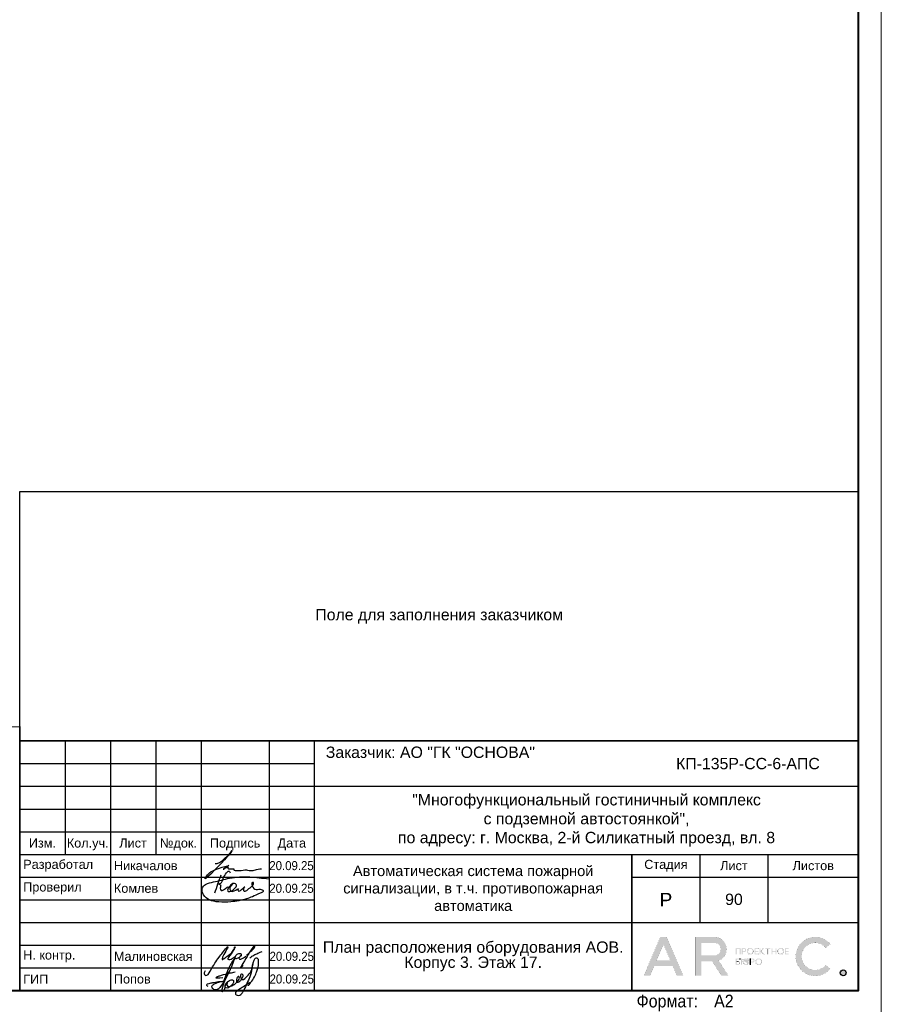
# Model space of a CAD drawing. Header units: millimetres. Extents: x -195178 to 1761886, y 140622 to 301105.
# Tile 95 of 131: x 931608 to 950608, y 224498 to 246211. Entities that reach past the tile are written whole.
import ezdxf
from ezdxf.enums import TextEntityAlignment as Align

# ---------------------------------------------------------------- set-up
doc = ezdxf.new("R2010")
doc.units = ezdxf.units.MM
doc.layers.get('Defpoints').update_dxf_attribs({"color": 252})
for name, color, linetype, lineweight in [('DB CP Оформление', 7, 'Continuous', 25), ('Охрана входов', 252, 'Continuous', 30), ('Рамка', 7, 'Continuous', 18)]:
    doc.layers.add(name, color=color, linetype=linetype, lineweight=lineweight)
doc.layers.add('DB CP Подписи', color=7, linetype='Continuous', lineweight=25, true_color=0x0a45f5)
doc.layers.add('Автоматика', color=1, linetype='Continuous')
doc.layers.add('формат', color=250, linetype='Continuous')
doc.styles.add('Arial', font='arial.ttf', dxfattribs={"width": 0.9, "height": 699.9999999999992})
doc.styles.add('CP.Text', font='arial.ttf')
doc.styles.add('CP.Text дата', font='arial.ttf', dxfattribs={"width": 0.9})

# ---------------------------------------------------------------- blocks, each defined once
blk = doc.blocks.new('*U29')
at = {"color": 0, "lineweight": 0}
blk.add_lwpolyline([(-594, 4.393872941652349e-15), (6.661338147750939e-14, 6.661338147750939e-14), (3.331937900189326e-14, 420.0000000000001), (-594.0000000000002, 420.0000000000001)], close=True, dxfattribs=at)
at = {"lineweight": 40}
blk.add_lwpolyline([(-574, 5.000000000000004), (-4.999999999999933, 5.000000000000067), (-4.999999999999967, 415.0000000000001), (-574.0000000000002, 415.0000000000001)], close=True, dxfattribs=at)
at = {"style": 'Arial', "width": 0.9}
blk.add_text('Формат:', height=2.8, dxfattribs=at).set_placement((-53.97311837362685, 1.250000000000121))
at = {"style": 'Arial', "width": 0.9, "flags": 8}
blk.add_attdef('FORMAT', (-36.87188609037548, 1.257088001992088), '', height=2.8, dxfattribs=at)
blk = doc.blocks.new('Попов')
at = {"layer": 'DB CP Подписи', "color": 160, "true_color": 0x0a45f5}
for points in [[(7.394956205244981, 7.032094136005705), (4.284556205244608, 0.8400941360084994), (3.982156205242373, 0.4944941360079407), (3.665356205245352, 0.2583778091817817), (3.190156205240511, 0.09837780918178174), (2.801356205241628, 0.2064941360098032), (2.509696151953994, 0.451294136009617), (2.383756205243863, 0.7680941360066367), (2.429696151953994, 0.9984941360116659), (2.62855620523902, 1.243294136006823), (3.319756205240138, 1.603294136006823), (3.895756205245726, 1.848094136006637), (4.370956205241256, 1.992094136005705), (4.918156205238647, 1.992094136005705)], [(7.394956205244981, 7.032094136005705), (6.962956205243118, 6.427294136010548), (4.918156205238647, 1.992094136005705)], [(8.094156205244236, 0.03369413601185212), (8.828556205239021, 0.5520941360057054), (9.980556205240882, 1.272094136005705), (10.85895620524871, 1.761694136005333), (10.41255620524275, 1.084894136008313), (11.57895620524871, 2.611294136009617), (12.16935620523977, 3.84969413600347), (12.471756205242, 4.713694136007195), (12.629696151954, 5.419294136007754), (12.689696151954, 6.2400941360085), (12.54375620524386, 6.945694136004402), (12.34215620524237, 7.075294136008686), (12.03975620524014, 7.075294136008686), (11.64969615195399, 6.6000941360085), (11.379696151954, 5.779294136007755), (11.21895620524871, 4.728094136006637), (10.72935620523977, 3.014494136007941), (9.418956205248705, 0.0336941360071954)], [(5.979696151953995, 4.069175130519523), (4.859696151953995, -0.1216221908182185), (5.311356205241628, 0.624094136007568), (5.311356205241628, 0.8688941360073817), (5.624396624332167, 1.697142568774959), (6.247356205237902, 2.150494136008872), (6.650556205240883, 2.323294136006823), (6.909756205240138, 2.323294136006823), (7.125756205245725, 2.150494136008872), (7.125756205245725, 1.747294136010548), (6.82335620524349, 1.243294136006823), (6.333756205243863, 0.7968941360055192), (5.714556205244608, 0.5088941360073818), (5.412156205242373, 0.5952941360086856), (5.49855620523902, 1.286494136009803), (5.817585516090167, 1.879286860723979), (5.714556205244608, 1.286494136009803), (5.829756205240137, 0.9552941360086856), (6.146556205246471, 0.8832941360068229), (6.794556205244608, 1.012894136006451), (7.528956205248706, 1.459294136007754), (8.119356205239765, 2.064094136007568), (8.407356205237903, 2.510494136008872), (8.407356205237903, 2.899294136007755), (8.320956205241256, 3.028894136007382), (8.090556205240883, 2.956894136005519), (7.816956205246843, 2.366494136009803), (7.816956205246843, 1.963294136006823), (7.989756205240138, 1.776094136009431), (8.364156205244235, 1.891294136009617), (8.82495620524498, 2.323294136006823), (9.055356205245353, 2.697694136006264), (9.271356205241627, 3.302494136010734), (9.012156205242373, 3.561694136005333), (8.882556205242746, 3.561694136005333), (8.709696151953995, 3.3600941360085), (8.709696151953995, 2.978377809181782), (9.039696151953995, 2.408377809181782), (10.349696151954, 3.378377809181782), (11.11969615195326, 4.410259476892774), (11.27818451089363, 5.133235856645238), (11.35539592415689, 5.654323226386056), (11.38831620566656, 5.819447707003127), (11.35539592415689, 5.654323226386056)], [(3.521356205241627, 2.971294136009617), (3.294445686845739, 2.859738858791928), (4.789696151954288, 2.859738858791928)], [(3.521356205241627, 2.971294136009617), (4.126156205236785, 3.244894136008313), (4.932556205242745, 3.475294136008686), (6.444556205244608, 3.835294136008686), (7.495756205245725, 4.080094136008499)], [(1.534156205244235, 0.8688941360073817), (1.303756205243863, 1.041694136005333), (1.217356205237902, 1.214494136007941), (1.447756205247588, 1.416094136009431), (2.038156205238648, 1.603294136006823), (2.815756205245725, 1.761694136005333), (3.506956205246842, 1.876894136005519), (4.357209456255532, 1.989153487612), (4.918156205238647, 1.992094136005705)]]:
    blk.add_spline(points, degree=3, dxfattribs=at)
at = {"layer": 'DB CP Подписи'}
blk.add_spline([(8.094156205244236, 0.03369413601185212), (7.791756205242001, -0.2544480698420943), (7.618956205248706, -0.4847058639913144), (7.618956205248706, -0.8015058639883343), (7.950156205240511, -1.060705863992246), (8.569356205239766, -1.060705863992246), (8.943756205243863, -0.7583058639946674), (9.116556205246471, -0.4991058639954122), (9.418956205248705, 0.0336941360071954)], degree=3, dxfattribs=at)
blk = doc.blocks.new('A$Cf51998ab')
at = {"layer": 'DB CP Подписи'}
for points in [[(2.024743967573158, 7.175397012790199), (0.02474396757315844, 3.175397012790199), (2.524743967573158, 0.1753970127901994), (9.524743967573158, 6.675397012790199), (17.02474396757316, 19.1753970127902), (23.52474396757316, 28.6753970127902), (29.02474396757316, 35.6753970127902), (35.52474396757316, 43.6753970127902), (36.52474396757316, 44.6753970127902), (30.02474396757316, 30.6753970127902), (28.52474396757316, 26.1753970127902), (28.52474396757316, 25.1753970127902), (31.52474396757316, 26.6753970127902), (36.02474396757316, 30.1753970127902), (43.52474396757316, 36.1753970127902), (45.52474396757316, 39.1753970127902), (47.52474396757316, 42.6753970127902), (47.52474396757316, 43.1753970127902), (48.02474396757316, 44.1753970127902), (40.52474396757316, 31.1753970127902), (37.52474396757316, 25.6753970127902), (40.52474396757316, 25.1753970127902), (47.02474396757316, 28.6753970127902), (47.52474396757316, 29.1753970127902)], [(66.52474396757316, 31.6753970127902), (75.02474396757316, 39.1753970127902), (79.02474396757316, 43.6753970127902), (79.52474396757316, 46.6753970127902), (75.02474396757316, 41.6753970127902), (69.02474396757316, 32.6753970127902), (61.02474396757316, 18.6753970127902), (57.02474396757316, 11.6753970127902), (61.52474396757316, 15.6753970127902)], [(57.52474396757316, 34.1753970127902), (54.52474396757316, 34.1753970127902), (50.02474396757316, 31.1753970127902), (49.52474396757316, 26.1753970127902), (54.02474396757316, 27.6753970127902), (56.02474396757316, 29.1753970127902), (58.02474396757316, 33.1753970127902), (57.52474396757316, 34.1753970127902)], [(71.80259313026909, 27.23596012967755), (75.18207571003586, 30.02247973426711), (81.43411698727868, 33.40007838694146), (87.77064376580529, 36.27103771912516), (91.06563812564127, 37.45319772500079)], [(59.02474396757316, 30.6753970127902), (55.49455854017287, 28.71229258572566), (55.52474396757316, 25.6753970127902), (57.52474396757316, 25.6753970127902), (62.02474396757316, 27.6753970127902), (65.02474396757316, 29.6753970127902), (65.52474396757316, 30.1753970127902)]]:
    blk.add_spline(points, degree=3, dxfattribs=at)
blk = doc.blocks.new('Лого')
at = {"layer": 'DB CP Оформление'}
h = blk.add_hatch(color=0, dxfattribs=at)
edge = h.paths.add_edge_path()
edge.add_line((-3.149615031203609, 491.8564630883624), (-2.145539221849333, 491.0307320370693))
edge.add_arc((-5.466713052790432, 493.7619962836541), 4.300000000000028, 39.43316774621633, 320.5668322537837, ccw=False)
edge.add_line((-2.145539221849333, 496.4932605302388), (-3.149615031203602, 495.6675294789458))
edge.add_arc((-5.466713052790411, 493.7619962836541), 3.000000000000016, 39.43316774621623, 320.5668322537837)
edge = h.paths.add_edge_path()
edge.add_arc((0.7039796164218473, 490.1453402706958), 0.65, 0, 360)
h.paths.add_polyline_path([(-38.91856638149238, 496.3972109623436), (-37.43639440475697, 492.9290438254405), (-40.40073835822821, 492.9290438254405)], flags=16)
edge = h.paths.add_edge_path(flags=16)
edge.add_line((-30.56831019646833, 493.9825875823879), (-27.63778042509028, 493.9825875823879))
edge.add_arc((-27.63778042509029, 495.2825875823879), 1.299999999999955, 270.0000000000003, 360.0000000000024)
edge.add_line((-26.33778042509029, 495.2825875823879), (-26.33778042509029, 495.4512324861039))
edge.add_arc((-27.63778042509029, 495.4512324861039), 1.300000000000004, 359.9999999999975, 449.9999999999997)
edge.add_line((-27.63778042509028, 496.7512324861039), (-30.56831019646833, 496.7512324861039))
edge.add_line((-30.56831019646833, 496.7512324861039), (-30.56831019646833, 493.9825875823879))
h.paths.add_polyline_path([(-35.9689509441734, 489.4953402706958), (-36.88082038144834, 491.6290438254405), (-40.956312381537, 491.6290438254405), (-41.8681818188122, 489.4953402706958), (-43.28192242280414, 489.4953402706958), (-39.6254366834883, 498.0512324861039), (-38.21169607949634, 498.0512324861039), (-34.55521034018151, 489.4953402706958)])
edge = h.paths.add_edge_path()
edge.add_line((-30.56831019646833, 489.4953402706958), (-31.86831019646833, 489.4953402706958))
edge.add_line((-31.86831019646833, 489.4953402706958), (-31.86831019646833, 498.0512324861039))
edge.add_line((-31.86831019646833, 498.0512324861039), (-27.63778042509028, 498.0512324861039))
edge.add_arc((-27.63778042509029, 495.4512324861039), 2.600000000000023, 0, 89.99999999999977, ccw=False)
edge.add_line((-25.03778042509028, 495.4512324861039), (-25.03778042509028, 495.2825875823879))
edge.add_arc((-27.63778042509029, 495.2825875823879), 2.600000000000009, -70.23716168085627, 0, ccw=False)
edge.add_line((-26.75864866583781, 492.8357268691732), (-24.6131234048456, 489.4953402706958))
edge.add_line((-24.6131234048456, 489.4953402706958), (-26.15818166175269, 489.4953402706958))
edge.add_line((-26.15818166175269, 489.4953402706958), (-28.20534579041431, 492.6825875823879))
edge.add_line((-28.20534579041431, 492.6825875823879), (-30.56831019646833, 492.6825875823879))
edge.add_line((-30.56831019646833, 492.6825875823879), (-30.56831019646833, 489.4953402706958))
edge = h.paths.add_edge_path(flags=16)
edge.add_line((-21.27053753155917, 492.6928723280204), (-21.27053753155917, 492.5228723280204))
edge.add_arc((-20.82053753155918, 492.5228723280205), 0.4499999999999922, 180.0000000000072, 270.0000000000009)
edge.add_line((-20.82053753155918, 492.0728723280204), (-20.69150461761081, 492.0728723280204))
edge.add_arc((-20.6915046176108, 492.5228723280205), 0.4500000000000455, 269.9999999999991, 359.9999999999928)
edge.add_line((-20.24150461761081, 492.5228723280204), (-20.24150461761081, 492.6928723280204))
edge.add_arc((-20.69150461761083, 492.6928723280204), 0.4500000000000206, 0, 89.99999999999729)
edge.add_line((-20.69150461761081, 493.1428723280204), (-20.82053753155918, 493.1428723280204))
edge.add_arc((-20.82053753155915, 492.6928723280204), 0.4500000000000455, 90.00000000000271, 180)
edge = h.paths.add_edge_path(flags=17)
edge.add_line((-21.62964566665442, 491.9228723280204), (-21.62964566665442, 492.5328723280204))
edge.add_line((-21.62964566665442, 492.5328723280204), (-21.45053753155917, 492.5328723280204))
edge.add_line((-21.45053753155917, 492.5328723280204), (-21.45053753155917, 492.5228723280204))
edge.add_arc((-20.85053753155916, 492.5228723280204), 0.6000000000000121, 180, 269.999999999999)
edge.add_line((-20.85053753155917, 491.9228723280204), (-20.66150461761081, 491.9228723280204))
edge.add_arc((-20.66150461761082, 492.5228723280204), 0.6000000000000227, 270.000000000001, 360)
edge.add_line((-20.06150461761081, 492.5228723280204), (-20.06150461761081, 492.6928723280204))
edge.add_arc((-20.66150461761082, 492.6928723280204), 0.6000000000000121, 0, 89.99999999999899)
edge.add_line((-20.66150461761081, 493.2928723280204), (-20.85053753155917, 493.2928723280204))
edge.add_arc((-20.85053753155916, 492.6928723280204), 0.6000000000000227, 90.00000000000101, 180)
edge.add_line((-21.45053753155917, 492.6928723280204), (-21.45053753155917, 492.6828723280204))
edge.add_line((-21.45053753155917, 492.6828723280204), (-21.62964566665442, 492.6828723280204))
edge.add_line((-21.62964566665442, 492.6828723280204), (-21.62964566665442, 493.2928723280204))
edge.add_line((-21.62964566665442, 493.2928723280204), (-21.80964566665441, 493.2928723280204))
edge.add_line((-21.80964566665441, 493.2928723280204), (-21.80964566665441, 491.9228723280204))
edge.add_line((-21.80964566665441, 491.9228723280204), (-21.62964566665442, 491.9228723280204))
edge = h.paths.add_edge_path(flags=16)
edge.add_line((-18.44160413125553, 492.6928723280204), (-18.44160413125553, 492.5228723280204))
edge.add_arc((-17.99160413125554, 492.5228723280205), 0.4499999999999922, 180.0000000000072, 270.0000000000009)
edge.add_line((-17.99160413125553, 492.0728723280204), (-17.86257121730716, 492.0728723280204))
edge.add_arc((-17.86257121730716, 492.5228723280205), 0.4500000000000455, 269.9999999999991, 359.9999999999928)
edge.add_line((-17.41257121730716, 492.5228723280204), (-17.41257121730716, 492.6928723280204))
edge.add_arc((-17.86257121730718, 492.6928723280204), 0.4500000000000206, 0, 89.99999999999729)
edge.add_line((-17.86257121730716, 493.1428723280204), (-17.99160413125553, 493.1428723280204))
edge.add_arc((-17.99160413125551, 492.6928723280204), 0.4500000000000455, 90.00000000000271, 180)
edge = h.paths.add_edge_path()
edge.add_line((-18.62160413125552, 492.6928723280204), (-18.62160413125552, 492.5228723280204))
edge.add_arc((-18.02160413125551, 492.5228723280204), 0.6000000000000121, 180, 269.999999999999)
edge.add_line((-18.02160413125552, 491.9228723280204), (-17.83257121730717, 491.9228723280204))
edge.add_arc((-17.83257121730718, 492.5228723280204), 0.6000000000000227, 270.000000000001, 360)
edge.add_line((-17.23257121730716, 492.5228723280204), (-17.23257121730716, 492.6928723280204))
edge.add_arc((-17.83257121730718, 492.6928723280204), 0.6000000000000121, 0, 89.99999999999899)
edge.add_line((-17.83257121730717, 493.2928723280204), (-18.02160413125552, 493.2928723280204))
edge.add_arc((-18.02160413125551, 492.6928723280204), 0.6000000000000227, 90.00000000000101, 180)
edge = h.paths.add_edge_path(flags=16)
edge.add_line((-13.61226025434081, 494.9777851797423), (-13.61226025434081, 494.8077851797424))
edge.add_arc((-13.16226025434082, 494.8077851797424), 0.4499999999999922, 180.0000000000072, 270.0000000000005)
edge.add_line((-13.16226025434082, 494.3577851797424), (-13.03322734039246, 494.3577851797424))
edge.add_arc((-13.03322734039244, 494.8077851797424), 0.4500000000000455, 269.9999999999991, 359.9999999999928)
edge.add_line((-12.58322734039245, 494.8077851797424), (-12.58322734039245, 494.9777851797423))
edge.add_arc((-13.03322734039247, 494.9777851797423), 0.4500000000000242, 0, 89.99999999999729)
edge.add_line((-13.03322734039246, 495.4277851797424), (-13.16226025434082, 495.4277851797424))
edge.add_arc((-13.16226025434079, 494.9777851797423), 0.4500000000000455, 90.00000000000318, 180)
edge = h.paths.add_edge_path()
edge.add_line((-13.79226025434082, 494.9777851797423), (-13.79226025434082, 494.8077851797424))
edge.add_arc((-13.19226025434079, 494.8077851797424), 0.6000000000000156, 180, 269.9999999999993)
edge.add_line((-13.19226025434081, 494.2077851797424), (-13.00322734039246, 494.2077851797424))
edge.add_arc((-13.00322734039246, 494.8077851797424), 0.6000000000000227, 270.000000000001, 360)
edge.add_line((-12.40322734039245, 494.8077851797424), (-12.40322734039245, 494.9777851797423))
edge.add_arc((-13.00322734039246, 494.9777851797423), 0.6000000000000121, 0, 89.99999999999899)
edge.add_line((-13.00322734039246, 495.5777851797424), (-13.19226025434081, 495.5777851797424))
edge.add_arc((-13.19226025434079, 494.9777851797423), 0.6000000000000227, 90.00000000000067, 180)
edge = h.paths.add_edge_path(flags=16)
edge.add_line((-20.28705089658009, 494.9777851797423), (-20.28705089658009, 494.8077851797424))
edge.add_arc((-19.8370508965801, 494.8077851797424), 0.4499999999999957, 180.0000000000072, 270.0000000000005)
edge.add_line((-19.83705089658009, 494.3577851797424), (-19.70801798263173, 494.3577851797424))
edge.add_arc((-19.70801798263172, 494.8077851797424), 0.4500000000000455, 269.9999999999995, 359.9999999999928)
edge.add_line((-19.25801798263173, 494.8077851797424), (-19.25801798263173, 494.9777851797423))
edge.add_arc((-19.70801798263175, 494.9777851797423), 0.4500000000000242, 0, 89.99999999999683)
edge.add_line((-19.70801798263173, 495.4277851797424), (-19.83705089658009, 495.4277851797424))
edge.add_arc((-19.83705089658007, 494.9777851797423), 0.4500000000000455, 90.00000000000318, 180)
edge = h.paths.add_edge_path()
edge.add_line((-20.46705089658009, 494.9777851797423), (-20.46705089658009, 494.8077851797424))
edge.add_arc((-19.86705089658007, 494.8077851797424), 0.6000000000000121, 180, 269.999999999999)
edge.add_line((-19.86705089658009, 494.2077851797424), (-19.67801798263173, 494.2077851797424))
edge.add_arc((-19.67801798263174, 494.8077851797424), 0.6000000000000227, 270.000000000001, 360)
edge.add_line((-19.07801798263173, 494.8077851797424), (-19.07801798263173, 494.9777851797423))
edge.add_arc((-19.67801798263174, 494.9777851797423), 0.6000000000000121, 0, 89.99999999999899)
edge.add_line((-19.67801798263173, 495.5777851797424), (-19.86705089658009, 495.5777851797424))
edge.add_arc((-19.86705089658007, 494.9777851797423), 0.6000000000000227, 90.00000000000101, 180)
edge = h.paths.add_edge_path(flags=16)
edge.add_arc((-19.22667760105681, 492.7878723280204), 0.1800000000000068, 270.0000000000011, 360)
edge.add_line((-19.04667760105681, 492.7878723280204), (-19.0466776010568, 492.9328723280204))
edge.add_arc((-19.22667760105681, 492.9328723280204), 0.1800000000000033, 0, 89.99999999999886)
edge.add_line((-19.2266776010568, 493.1128723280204), (-19.63443714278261, 493.1128723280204))
edge.add_line((-19.63443714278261, 493.1128723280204), (-19.6344371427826, 492.6078723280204))
edge.add_line((-19.6344371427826, 492.6078723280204), (-19.22667760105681, 492.6078723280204))
edge = h.paths.add_edge_path()
edge.add_line((-19.63443714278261, 491.9228723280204), (-19.81443714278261, 491.9228723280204))
edge.add_line((-19.81443714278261, 491.9228723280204), (-19.81443714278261, 493.2928723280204))
edge.add_line((-19.81443714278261, 493.2928723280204), (-19.2266776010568, 493.2928723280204))
edge.add_arc((-19.2266776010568, 492.9328723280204), 0.3600000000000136, 0, 89.99999999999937, ccw=False)
edge.add_line((-18.8666776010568, 492.9328723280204), (-18.86667760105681, 492.7878723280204))
edge.add_arc((-19.22667760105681, 492.7878723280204), 0.3600000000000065, -89.99999999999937, 0, ccw=False)
edge.add_line((-19.22667760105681, 492.4278723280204), (-19.63443714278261, 492.4278723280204))
edge.add_line((-19.63443714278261, 492.4278723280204), (-19.63443714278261, 491.9228723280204))
edge = h.paths.add_edge_path(flags=16)
edge.add_line((-22.41432519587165, 492.0728723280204), (-22.81592550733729, 492.0728723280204))
edge.add_line((-22.81592550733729, 492.0728723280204), (-22.81592550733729, 492.5700955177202))
edge.add_line((-22.81592550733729, 492.5700955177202), (-22.41432519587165, 492.5700955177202))
edge.add_arc((-22.41432519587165, 492.3900955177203), 0.17999999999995, -1.807620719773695e-11, 89.99999999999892, ccw=False)
edge.add_line((-22.23432519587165, 492.3900955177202), (-22.23432519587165, 492.2528723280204))
edge.add_arc((-22.41432519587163, 492.2528723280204), 0.1799999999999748, -90.00000000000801, 0, ccw=False)
h.paths.add_polyline_path([(-16.95626591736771, 495.5777851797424), (-17.51223811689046, 494.9677851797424), (-17.55459530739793, 494.9677851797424), (-17.55459530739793, 495.5777851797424), (-17.73459530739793, 495.5777851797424), (-17.73459530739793, 494.2077851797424), (-17.55459530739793, 494.2077851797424), (-17.55459530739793, 494.8177851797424), (-17.47826675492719, 494.8177851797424), (-16.92229455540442, 494.2077851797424), (-16.67874821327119, 494.2077851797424), (-17.32006333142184, 494.9114214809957), (-16.71271957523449, 495.5777851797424)])
edge = h.paths.add_edge_path()
edge.add_line((-22.10894538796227, 493.1128723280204), (-22.8159255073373, 493.1128723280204))
edge.add_line((-22.8159255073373, 493.1128723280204), (-22.81592550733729, 492.7200955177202))
edge.add_line((-22.81592550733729, 492.7200955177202), (-22.41432519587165, 492.7200955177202))
edge.add_arc((-22.41432519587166, 492.3600955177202), 0.3600000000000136, 0, 89.99999999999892, ccw=False)
edge.add_line((-22.05432519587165, 492.3600955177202), (-22.05432519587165, 492.2828723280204))
edge.add_arc((-22.41432519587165, 492.2828723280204), 0.3600000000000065, -89.99999999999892, 0, ccw=False)
edge.add_line((-22.41432519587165, 491.9228723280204), (-23.01592550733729, 491.9228723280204))
edge.add_line((-23.01592550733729, 491.9228723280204), (-23.01592550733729, 493.2928723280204))
edge.add_line((-23.01592550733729, 493.2928723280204), (-22.10894538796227, 493.2928723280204))
edge.add_line((-22.10894538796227, 493.2928723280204), (-22.10894538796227, 493.1128723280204))
h.paths.add_polyline_path([(-15.99401623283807, 495.3977851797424), (-16.45775531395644, 495.3977851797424), (-16.45775531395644, 495.5777851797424), (-15.35027715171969, 495.5777851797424), (-15.35027715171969, 495.3977851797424), (-15.81401623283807, 495.3977851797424), (-15.81401623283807, 494.2077851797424), (-15.99401623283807, 494.2077851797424)])
h.paths.add_polyline_path([(-14.219327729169, 494.9827851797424), (-14.219327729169, 495.5777851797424), (-14.039327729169, 495.5777851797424), (-14.039327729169, 494.2077851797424), (-14.219327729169, 494.2077851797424), (-14.219327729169, 494.8027851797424), (-14.92320967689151, 494.8027851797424), (-14.92320967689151, 494.2077851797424), (-15.10320967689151, 494.2077851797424), (-15.10320967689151, 495.5777851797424), (-14.92320967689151, 495.5777851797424), (-14.92320967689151, 494.9827851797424)])
h.paths.add_polyline_path([(-11.97615986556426, 494.8027851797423), (-11.97615986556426, 494.3877851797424), (-11.30687213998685, 494.3877851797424), (-11.30687213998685, 494.2077851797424), (-12.15615986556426, 494.2077851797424), (-12.15615986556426, 495.5777851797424), (-11.30687213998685, 495.5777851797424), (-11.30687213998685, 495.3977851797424), (-11.97615986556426, 495.3977851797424), (-11.97615986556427, 494.9827851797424), (-11.34484040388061, 494.9827851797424), (-11.34484040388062, 494.8027851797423)])
edge = h.paths.add_edge_path(flags=16)
edge.add_arc((-21.07411837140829, 495.0727851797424), 0.1800000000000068, 270.0000000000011, 360)
edge.add_line((-20.89411837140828, 495.0727851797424), (-20.89411837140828, 495.2177851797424))
edge.add_arc((-21.07411837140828, 495.2177851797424), 0.1800000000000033, 0, 89.99999999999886)
edge.add_line((-21.07411837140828, 495.3977851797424), (-21.48187791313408, 495.3977851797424))
edge.add_line((-21.48187791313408, 495.3977851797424), (-21.48187791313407, 494.8927851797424))
edge.add_line((-21.48187791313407, 494.8927851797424), (-21.07411837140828, 494.8927851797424))
h.paths.add_polyline_path([(-22.81592550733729, 494.2077851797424), (-23.01592550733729, 494.2077851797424), (-23.01592550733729, 495.5777851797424), (-21.90894538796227, 495.5777851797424), (-21.90894538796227, 494.2077851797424), (-22.10894538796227, 494.2077851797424), (-22.10894538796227, 495.3977851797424), (-22.81592550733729, 495.3977851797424)])
h.paths.add_polyline_path([(-18.65095050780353, 494.8027851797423), (-18.65095050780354, 494.3877851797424), (-17.98166278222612, 494.3877851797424), (-17.98166278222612, 494.2077851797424), (-18.83095050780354, 494.2077851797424), (-18.83095050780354, 495.5777851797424), (-17.98166278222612, 495.5777851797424), (-17.98166278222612, 495.3977851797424), (-18.65095050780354, 495.3977851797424), (-18.65095050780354, 494.9827851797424), (-18.01963104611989, 494.9827851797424), (-18.01963104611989, 494.8027851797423)])
edge = h.paths.add_edge_path()
edge.add_line((-21.48187791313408, 494.2077851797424), (-21.66187791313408, 494.2077851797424))
edge.add_line((-21.66187791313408, 494.2077851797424), (-21.66187791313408, 495.5777851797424))
edge.add_line((-21.66187791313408, 495.5777851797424), (-21.07411837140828, 495.5777851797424))
edge.add_arc((-21.07411837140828, 495.2177851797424), 0.3600000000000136, 0, 89.99999999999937, ccw=False)
edge.add_line((-20.71411837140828, 495.2177851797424), (-20.71411837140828, 495.0727851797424))
edge.add_arc((-21.07411837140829, 495.0727851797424), 0.3600000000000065, -89.99999999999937, 0, ccw=False)
edge.add_line((-21.07411837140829, 494.7127851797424), (-21.48187791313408, 494.7127851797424))
edge.add_line((-21.48187791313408, 494.7127851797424), (-21.48187791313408, 494.2077851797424))
edge = h.paths.add_edge_path()
edge.add_line((-19.81443714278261, 493.2928723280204), (-19.81443714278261, 491.9228723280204))
edge.add_line((-22.10894538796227, 493.2928723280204), (-22.10894538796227, 493.1128723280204))
at = {"layer": 'DB CP Оформление', "color": 0}
for p, q in [((-22.10894538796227, 493.2928723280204), (-22.10894538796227, 493.1128723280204)), ((-19.81443714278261, 493.2928723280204), (-19.81443714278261, 491.9228723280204))]:
    blk.add_line(p, q, dxfattribs=at)
at = {"layer": 'DB CP Оформление', "color": 0, "const_width": 0.01}
for points in [[(-35.9689509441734, 489.4953402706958), (-36.88082038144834, 491.6290438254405), (-40.956312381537, 491.6290438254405), (-41.8681818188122, 489.4953402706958), (-43.28192242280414, 489.4953402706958), (-39.6254366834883, 498.0512324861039), (-38.21169607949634, 498.0512324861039), (-34.55521034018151, 489.4953402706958)], [(-38.91856638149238, 496.3972109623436), (-37.43639440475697, 492.9290438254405), (-40.40073835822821, 492.9290438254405)], [(-22.81592550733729, 494.2077851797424), (-23.01592550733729, 494.2077851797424), (-23.01592550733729, 495.5777851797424), (-21.90894538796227, 495.5777851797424), (-21.90894538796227, 494.2077851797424), (-22.10894538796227, 494.2077851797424), (-22.10894538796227, 495.3977851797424), (-22.81592550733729, 495.3977851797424)], [(-18.65095050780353, 494.8027851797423), (-18.65095050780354, 494.3877851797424), (-17.98166278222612, 494.3877851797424), (-17.98166278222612, 494.2077851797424), (-18.83095050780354, 494.2077851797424), (-18.83095050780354, 495.5777851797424), (-17.98166278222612, 495.5777851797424), (-17.98166278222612, 495.3977851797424), (-18.65095050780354, 495.3977851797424), (-18.65095050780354, 494.9827851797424), (-18.01963104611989, 494.9827851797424), (-18.01963104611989, 494.8027851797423)], [(-16.95626591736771, 495.5777851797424), (-17.51223811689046, 494.9677851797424), (-17.55459530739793, 494.9677851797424), (-17.55459530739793, 495.5777851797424), (-17.73459530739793, 495.5777851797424), (-17.73459530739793, 494.2077851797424), (-17.55459530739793, 494.2077851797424), (-17.55459530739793, 494.8177851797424), (-17.47826675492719, 494.8177851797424), (-16.92229455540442, 494.2077851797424), (-16.67874821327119, 494.2077851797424), (-17.32006333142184, 494.9114214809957), (-16.71271957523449, 495.5777851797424)], [(-15.99401623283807, 495.3977851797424), (-16.45775531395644, 495.3977851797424), (-16.45775531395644, 495.5777851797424), (-15.35027715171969, 495.5777851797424), (-15.35027715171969, 495.3977851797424), (-15.81401623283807, 495.3977851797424), (-15.81401623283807, 494.2077851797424), (-15.99401623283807, 494.2077851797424)], [(-14.219327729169, 494.9827851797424), (-14.219327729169, 495.5777851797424), (-14.039327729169, 495.5777851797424), (-14.039327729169, 494.2077851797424), (-14.219327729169, 494.2077851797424), (-14.219327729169, 494.8027851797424), (-14.92320967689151, 494.8027851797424), (-14.92320967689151, 494.2077851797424), (-15.10320967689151, 494.2077851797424), (-15.10320967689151, 495.5777851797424), (-14.92320967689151, 495.5777851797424), (-14.92320967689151, 494.9827851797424)], [(-11.97615986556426, 494.8027851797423), (-11.97615986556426, 494.3877851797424), (-11.30687213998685, 494.3877851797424), (-11.30687213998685, 494.2077851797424), (-12.15615986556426, 494.2077851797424), (-12.15615986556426, 495.5777851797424), (-11.30687213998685, 495.5777851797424), (-11.30687213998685, 495.3977851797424), (-11.97615986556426, 495.3977851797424), (-11.97615986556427, 494.9827851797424), (-11.34484040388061, 494.9827851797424), (-11.34484040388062, 494.8027851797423)]]:
    blk.add_lwpolyline(points, close=True, dxfattribs=at)
for points in [[(-30.56831019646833, 489.4953402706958), (-31.86831019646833, 489.4953402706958), (-31.86831019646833, 498.0512324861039), (-27.63778042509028, 498.0512324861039, -0.414213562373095), (-25.03778042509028, 495.4512324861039), (-25.03778042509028, 495.2825875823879, -0.316436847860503), (-26.75864866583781, 492.8357268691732), (-24.6131234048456, 489.4953402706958), (-26.15818166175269, 489.4953402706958), (-28.20534579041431, 492.6825875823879), (-30.56831019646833, 492.6825875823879)], [(-3.149615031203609, 491.8564630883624), (-2.145539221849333, 491.0307320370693, -2.790346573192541), (-2.145539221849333, 496.4932605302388), (-3.149615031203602, 495.6675294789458, 2.790346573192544)], [(-30.56831019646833, 493.9825875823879), (-27.63778042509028, 493.9825875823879, 0.414213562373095), (-26.33778042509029, 495.2825875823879), (-26.33778042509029, 495.4512324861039, 0.414213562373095), (-27.63778042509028, 496.7512324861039), (-30.56831019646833, 496.7512324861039)], [(-21.48187791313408, 494.2077851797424), (-21.66187791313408, 494.2077851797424), (-21.66187791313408, 495.5777851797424), (-21.07411837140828, 495.5777851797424, -0.4142135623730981), (-20.71411837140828, 495.2177851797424), (-20.71411837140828, 495.0727851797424, -0.4142135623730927), (-21.07411837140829, 494.7127851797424), (-21.48187791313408, 494.7127851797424)], [(-21.07411837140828, 494.8927851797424, 0.4142135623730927), (-20.89411837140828, 495.0727851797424), (-20.89411837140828, 495.2177851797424, 0.4142135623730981), (-21.07411837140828, 495.3977851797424), (-21.48187791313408, 495.3977851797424), (-21.48187791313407, 494.8927851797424)], [(-20.46705089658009, 494.9777851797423), (-20.46705089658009, 494.8077851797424, 0.414213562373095), (-19.86705089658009, 494.2077851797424), (-19.67801798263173, 494.2077851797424, 0.414213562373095), (-19.07801798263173, 494.8077851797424), (-19.07801798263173, 494.9777851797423, 0.414213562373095), (-19.67801798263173, 495.5777851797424), (-19.86705089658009, 495.5777851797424, 0.414213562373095)], [(-20.28705089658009, 494.9777851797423), (-20.28705089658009, 494.8077851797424, 0.414213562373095), (-19.83705089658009, 494.3577851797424), (-19.70801798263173, 494.3577851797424, 0.414213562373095), (-19.25801798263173, 494.8077851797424), (-19.25801798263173, 494.9777851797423, 0.414213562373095), (-19.70801798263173, 495.4277851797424), (-19.83705089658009, 495.4277851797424, 0.414213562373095)], [(-13.79226025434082, 494.9777851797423), (-13.79226025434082, 494.8077851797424, 0.414213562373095), (-13.19226025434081, 494.2077851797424), (-13.00322734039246, 494.2077851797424, 0.414213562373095), (-12.40322734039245, 494.8077851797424), (-12.40322734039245, 494.9777851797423, 0.414213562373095), (-13.00322734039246, 495.5777851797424), (-13.19226025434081, 495.5777851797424, 0.414213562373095)], [(-13.61226025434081, 494.9777851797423), (-13.61226025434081, 494.8077851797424, 0.414213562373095), (-13.16226025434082, 494.3577851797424), (-13.03322734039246, 494.3577851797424, 0.414213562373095), (-12.58322734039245, 494.8077851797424), (-12.58322734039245, 494.9777851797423, 0.414213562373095), (-13.03322734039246, 495.4277851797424), (-13.16226025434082, 495.4277851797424, 0.414213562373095)], [(-22.10894538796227, 493.1128723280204), (-22.8159255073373, 493.1128723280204), (-22.81592550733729, 492.7200955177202), (-22.41432519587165, 492.7200955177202, -0.4142135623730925), (-22.05432519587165, 492.3600955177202), (-22.05432519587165, 492.2828723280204, -0.4142135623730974), (-22.41432519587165, 491.9228723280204), (-23.01592550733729, 491.9228723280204), (-23.01592550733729, 493.2928723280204), (-22.10894538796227, 493.2928723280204)], [(-21.62964566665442, 491.9228723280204), (-21.62964566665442, 492.5328723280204), (-21.45053753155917, 492.5328723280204), (-21.45053753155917, 492.5228723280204, 0.414213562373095), (-20.85053753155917, 491.9228723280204), (-20.66150461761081, 491.9228723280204, 0.414213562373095), (-20.06150461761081, 492.5228723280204), (-20.06150461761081, 492.6928723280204, 0.414213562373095), (-20.66150461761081, 493.2928723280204), (-20.85053753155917, 493.2928723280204, 0.414213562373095), (-21.45053753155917, 492.6928723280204), (-21.45053753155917, 492.6828723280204), (-21.62964566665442, 492.6828723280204), (-21.62964566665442, 493.2928723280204), (-21.80964566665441, 493.2928723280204), (-21.80964566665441, 491.9228723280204)], [(-21.27053753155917, 492.6928723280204), (-21.27053753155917, 492.5228723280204, 0.414213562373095), (-20.82053753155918, 492.0728723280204), (-20.69150461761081, 492.0728723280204, 0.414213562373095), (-20.24150461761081, 492.5228723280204), (-20.24150461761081, 492.6928723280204, 0.414213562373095), (-20.69150461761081, 493.1428723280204), (-20.82053753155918, 493.1428723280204, 0.414213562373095)], [(-19.63443714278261, 491.9228723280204), (-19.81443714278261, 491.9228723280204), (-19.81443714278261, 493.2928723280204), (-19.2266776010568, 493.2928723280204, -0.4142135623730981), (-18.8666776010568, 492.9328723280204), (-18.86667760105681, 492.7878723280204, -0.4142135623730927), (-19.22667760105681, 492.4278723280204), (-19.63443714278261, 492.4278723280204)], [(-19.22667760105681, 492.6078723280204, 0.4142135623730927), (-19.04667760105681, 492.7878723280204), (-19.0466776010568, 492.9328723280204, 0.4142135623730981), (-19.2266776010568, 493.1128723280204), (-19.63443714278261, 493.1128723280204), (-19.6344371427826, 492.6078723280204)], [(-18.62160413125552, 492.6928723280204), (-18.62160413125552, 492.5228723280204, 0.414213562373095), (-18.02160413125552, 491.9228723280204), (-17.83257121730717, 491.9228723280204, 0.414213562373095), (-17.23257121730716, 492.5228723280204), (-17.23257121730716, 492.6928723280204, 0.414213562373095), (-17.83257121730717, 493.2928723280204), (-18.02160413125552, 493.2928723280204, 0.414213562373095)], [(-18.44160413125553, 492.6928723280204), (-18.44160413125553, 492.5228723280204, 0.414213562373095), (-17.99160413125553, 492.0728723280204), (-17.86257121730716, 492.0728723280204, 0.414213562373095), (-17.41257121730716, 492.5228723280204), (-17.41257121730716, 492.6928723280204, 0.414213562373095), (-17.86257121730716, 493.1428723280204), (-17.99160413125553, 493.1428723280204, 0.414213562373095)], [(-22.41432519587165, 492.0728723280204), (-22.81592550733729, 492.0728723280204), (-22.81592550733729, 492.5700955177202), (-22.41432519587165, 492.5700955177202, -0.4142135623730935), (-22.23432519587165, 492.3900955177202), (-22.23432519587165, 492.2528723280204, -0.4142135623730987)]]:
    blk.add_lwpolyline(points, format="xyb", close=True, dxfattribs=at)
at = {"layer": 'DB CP Оформление', "color": 0}
blk.add_circle((0.7039796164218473, 490.1453402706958), 0.65, dxfattribs=at)
at = {"layer": 'Defpoints', "color": 0}
blk.add_lwpolyline([(-45.89650028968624, 501.2732863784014), (4.103499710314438, 501.2732863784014), (4.103499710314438, 486.2732863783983), (-45.89650028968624, 486.2732863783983)], close=True, dxfattribs=at)
blk = doc.blocks.new('A$C5BE547C8')
at = {"layer": 'DB CP Подписи', "color": 160, "true_color": 0x0a45f5}
for points in [[(12.77064067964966, 273.4620631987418), (54.9465189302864, 284.4855278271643), (94.154754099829, 355.2698806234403), (190.2780455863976, 461.4464249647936), (197.8667517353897, 439.9583000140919)], [(553.6754189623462, 292.4671654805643), (541.1363445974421, 294.8536106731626), (543.5881781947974, 221.3447915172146), (618.3679039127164, 188.8783703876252), (688.8570107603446, 181.5274854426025), (702.341915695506, 169.2760206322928), (655.1448083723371, 128.8461685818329), (445.8771119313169, 43.72502877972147), (210.5232081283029, -1.356840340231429), (25.1820216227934, -2.336883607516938), (-119.9528827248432, 30.00445333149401), (-207.229957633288, 105.4676031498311), (-226.8427679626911, 202.491644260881), (-177.8107121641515, 263.2541753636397), (-54.24994114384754, 301.4757719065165), (189.9297362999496, 360.2782164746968), (498.8316938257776, 377.9189649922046), (787.0024744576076, 349.3846527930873)], [(-36.17550682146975, 134.4371501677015), (61.71678818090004, 412.4869762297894)], [(12.77064067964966, 273.4620631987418), (53.68175455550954, 259.2054039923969), (47.35787273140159, 207.3811667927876), (60.00563637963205, 173.2529950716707), (97.94904722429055, 183.3650324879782)], [(97.94904722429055, 183.3650324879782), (177.0679458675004, 224.8184770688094), (161.8986921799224, 163.5096667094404), (207.1457470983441, 161.4226177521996), (266.314922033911, 204.5548820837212), (296.9437179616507, 255.3396693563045), (253.785020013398, 280.3842265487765), (197.7158576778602, 243.8061435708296), (177.076149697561, 224.897245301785)], [(240.4512582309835, 278.160545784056), (216.6761126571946, 242.9138925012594), (193.0570860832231, 200.9501308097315), (214.3763311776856, 163.8837520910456), (260.4151262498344, 165.1061032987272), (324.2741268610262, 195.7046833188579), (317.2758679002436, 178.2197674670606), (323.3993369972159, 165.9803596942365), (371.5122399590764, 186.0879841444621), (421.3747226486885, 228.0517155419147), (401.2547955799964, 186.9622102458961), (414.3764636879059, 162.4833644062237), (464.2389463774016, 183.4652452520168), (539.4700353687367, 247.2851138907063), (556.5207641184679, 274.5734312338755), (553.6754189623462, 292.4671654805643)]]:
    blk.add_spline(points, degree=3, dxfattribs=at)
blk = doc.blocks.new('Никачалов')
blk.add_lwpolyline([(-307.2528087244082, -10.52482762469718), (-266.7209943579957, -10.52482762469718), (-217.2917009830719, 12.19796214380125), (-151.053767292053, 56.65713122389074), (-104.5903002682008, 97.1639252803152), (-42.3079472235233, 148.5397506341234), (-2.762450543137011, 181.1417946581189), (25.90605847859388, 213.7455219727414), (43.7010164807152, 235.4819012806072), (55.56432182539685, 255.2404097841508), (61.49597449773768, 269.0720390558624), (48.64291482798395, 267.0958515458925), (20.96416013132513, 227.5771512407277), (-26.48906123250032, 171.2625404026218), (-43.29770154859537, 147.551656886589), (-106.566372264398, 73.45304175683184), (-171.8145516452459, 1.330614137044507), (-320.1058683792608, -151.8054015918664), (-406.1148320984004, -241.7118334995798), (-487.1818974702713, -312.8461673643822), (-518.8162328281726, -343.4720238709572), (-528.703466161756, -345.4482113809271), (-526.7239574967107, -334.5808633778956), (-516.8401608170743, -316.7968590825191), (-494.0998678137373, -283.2067213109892), (-477.294664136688, -261.4703420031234), (-435.7730954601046, -217.0111729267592), (-400.1831794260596, -188.3598206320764), (-362.6171914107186, -168.6013121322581), (-318.1297963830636, -150.8173078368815), (-234.0969046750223, -118.213580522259), (-154.0195936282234, -90.55032198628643), (-5.728276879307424, -52.01971543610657), (-125.3510846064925, -134.0213973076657), (-130.2929829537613, -133.0333035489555), (-128.316910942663, -131.0571160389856), (-95.39726961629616, -111.8204287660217), (-59.85203000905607, -95.76348443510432), (-27.71938084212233, -87.49177623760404), (-25.77080201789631, -90.41229184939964), (-29.66795968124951, -102.5757764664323), (-30.15252690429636, -110.3610126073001), (-29.17995580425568, -115.7122051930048), (-24.3102270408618, -121.0650810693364), (-17.49535610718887, -123.4974413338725), (-8.24390245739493, -125.9314848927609), (2.468126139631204, -127.3909010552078), (14.15272583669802, -127.3909010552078), (101.7906602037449, -127.3909010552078), (105.0348549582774, -129.2711407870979), (104.8664592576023, -152.815378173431), (110.9218312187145, -158.3651994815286), (128.4246742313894, -163.9133375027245), (156.4780234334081, -166.202617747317), (264.0107071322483, -165.9518068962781), (307.6251938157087, -158.1497378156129), (346.3905716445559, -151.961947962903), (383.8122205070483, -151.961947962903), (403.5351374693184, -158.7119581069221), (436.9152894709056, -161.67118948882), (526.11689822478, -161.927050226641), (598.5373598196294, -138.5208429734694), (676.6111056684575, -125.8742528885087), (713.761259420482, -126.4129070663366)])
blk = doc.blocks.new('ауацуа')
at = {"layer": 'DB CP Оформление'}
for p, q in [((-901444.4389830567, -47611.55045884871), (-882944.4389830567, -47611.55045884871)), ((-901444.4389830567, -53111.55045884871), (-901444.4389830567, -47611.55045884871)), ((-900444.4389830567, -47611.55045884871), (-900444.4389830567, -50111.55045884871)), ((-899444.4389830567, -47611.55045884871), (-899444.4389830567, -53111.55045884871)), ((-898444.4389830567, -47611.55045884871), (-898444.4389830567, -50111.55045884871)), ((-897444.4389830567, -47611.55045884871), (-897444.4389830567, -53111.55045884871)), ((-895944.4389830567, -47611.55045884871), (-895944.4389830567, -53111.55045884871)), ((-894944.4389830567, -53111.55045884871), (-894944.4389830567, -47612.58197722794)), ((-901444.4389830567, -48111.55045884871), (-894944.4389830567, -48111.55045884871)), ((-901444.4389830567, -48611.55045884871), (-894944.4389830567, -48611.55045884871)), ((-894944.4389830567, -48611.55045884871), (-882944.4389830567, -48611.55045884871)), ((-901444.4389830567, -49111.55045884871), (-894944.4389830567, -49111.55045884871)), ((-901444.4389830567, -49611.55045884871), (-894944.4389830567, -49611.55045884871)), ((-901444.4389830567, -50111.55045884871), (-882944.4389830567, -50111.55045884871)), ((-887944.4389830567, -53111.55045884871), (-887944.4389830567, -50111.55045884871)), ((-887944.4389830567, -50111.55045884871), (-887944.4389830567, -53111.55045884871)), ((-886444.4389830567, -50111.55045884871), (-886444.4389830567, -51611.55045884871)), ((-884944.4389830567, -50111.55045884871), (-884944.4389830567, -51611.55045884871)), ((-901444.4389830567, -50611.55045884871), (-894944.4389830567, -50611.55045884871)), ((-887944.4389830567, -50611.55045884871), (-882944.4389830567, -50611.55045884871)), ((-901444.4389830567, -51111.55045884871), (-894944.4389830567, -51111.55045884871)), ((-901444.4389830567, -51611.55045884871), (-894944.4389830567, -51611.55045884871)), ((-894944.4389830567, -51611.55045884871), (-882944.4389830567, -51611.55045884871)), ((-901444.4389830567, -52111.55045884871), (-894944.4389830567, -52111.55045884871)), ((-901444.4389830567, -52611.55045884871), (-894944.4389830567, -52611.55045884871)), ((-901444.4389830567, -53111.55045884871), (-882944.4389830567, -53111.55045884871))]:
    blk.add_line(p, q, dxfattribs=at)
at = {"layer": 'DB CP Оформление', "ltscale": 100}
blk.add_line((-882944.4389830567, -53111.55045884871), (-882944.4389830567, -47611.55045884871), dxfattribs=at)
at = {"layer": 'DB CP Оформление'}
blk.add_lwpolyline([(-887944.4389830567, -51611.55045884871), (-882944.4389830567, -51611.55045884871), (-882944.4389830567, -53111.55045884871), (-887944.4389830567, -53111.55045884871)], close=True, dxfattribs=at)
at = {"layer": 'DB CP Оформление', "color": 0, "xscale": 100, "yscale": 100, "zscale": 100}
blk.add_blockref('Лого', (-883354.7889540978, -101738.8790966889), dxfattribs=at)
at = {"layer": 'DB CP Подписи'}
blk.add_blockref('Никачалов', (-896824.2117446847, -50303.85781468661), dxfattribs=at)
at = {"layer": 'DB CP Подписи', "color": 160, "true_color": 0x0a45f5, "xscale": 1.445624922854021, "yscale": 1.445624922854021, "zscale": 1.445624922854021}
blk.add_blockref('A$C5BE547C8', (-897091.0831624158, -51157.1531102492), dxfattribs=at)
at = {"layer": 'DB CP Подписи'}
for name, p, xscale, yscale, zscale in [('A$Cf51998ab', (-897379.3541802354, -52782.28930560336), 14.0625, 14.0625, 14.0625), ('Попов', (-897444.4389830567, -53111.55045884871), 100, 100, 100)]:
    blk.add_blockref(name, p, dxfattribs=dict(at, xscale=xscale, yscale=yscale, zscale=zscale))
at = {"layer": 'DB CP Оформление', "style": 'CP.Text'}
for s, p in [('Изм.', (-900944.4389830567, -49861.55045884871)), ('Кол.уч.', (-899944.4389830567, -49861.55045884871)), ('Лист', (-898944.4389830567, -49861.55045884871)), ('№док.', (-897944.4389830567, -49861.55045884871)), ('Подпись', (-896694.4389830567, -49861.55045884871)), ('Дата', (-895444.4389830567, -49861.55045884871))]:
    blk.add_text(s, height=200, dxfattribs=at).set_placement(p, align=Align.MIDDLE_CENTER)
at = {"layer": 'DB CP Оформление'}
for s, insert, char_height, width, attachment_point, style in [('\\pxi1,t1;Заказчик: АО "ГК "ОСНОВА"', (-894944.4389830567, -47861.55045884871), 250, 8500, 4, 'CP.Text'), ('КП-135Р-СС-6-АПС', (-886970.4668877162, -48111.55045884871), 250, 3500.000000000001, 4, 'CP.Text'), ('"Многофункциональный гостиничный комплекс ^Jс подземной автостоянкой", \\Pпо адресу: г. Москва, 2-й Силикатный проезд, вл. 8', (-888944.4389830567, -49361.55045884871), 250, 12000, 5, 'CP.Text'), (' Разработал', (-901444.4389830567, -50361.55045884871), 200, 1999.999999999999, 4, 'CP.Text'), (' Никачалов', (-899444.4389830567, -50361.55045884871), 200, 1999.999999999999, 4, 'CP.Text'), ('20.09.25', (-895450.4190462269, -50361.55045884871), 200, 1000, 5, 'CP.Text дата'), ('\\pxl0.2375,r0.2375;Автоматическая система пожарной сигнализации, в т.ч. противопожарная автоматика', (-891444.4389830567, -50861.55045884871), 230, 6999.999999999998, 5, 'CP.Text'), ('Стадия', (-887194.4389830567, -50361.55045884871), 200, 1499.999999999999, 5, 'CP.Text'), ('Лист', (-885694.4389830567, -50361.55045884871), 200, 1499.999999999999, 5, 'CP.Text'), ('Листов', (-883944.4389830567, -50361.55045884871), 200, 2000, 5, 'CP.Text'), (' Проверил', (-901444.4389830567, -50861.55045884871), 200, 1999.999999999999, 4, 'CP.Text'), (' Комлев', (-899444.4389830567, -50861.55045884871), 200, 1999.999999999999, 4, 'CP.Text'), ('20.09.25', (-895450.4190462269, -50861.55045884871), 200, 1000, 5, 'CP.Text дата'), ('Р', (-887194.4389830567, -51111.55045884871), 300, 1499.999999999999, 5, 'CP.Text'), (' Н. контр.', (-901444.4389830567, -52361.55045884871), 200, 1999.999999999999, 4, 'CP.Text'), (' Малиновская', (-899444.4389830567, -52361.55045884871), 200, 1999.999999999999, 4, 'CP.Text'), ('20.09.25', (-895444.4389830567, -52361.55045884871), 200, 1000, 5, 'CP.Text дата'), (' ГИП', (-901444.4389830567, -52861.55045884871), 200, 1999.999999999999, 4, 'CP.Text'), (' Попов', (-899444.4389830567, -52861.55045884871), 200, 1999.999999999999, 4, 'CP.Text'), ('20.09.25', (-895444.4389830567, -52861.55045884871), 200, 1000, 5, 'CP.Text дата')]:
    blk.add_mtext(s, dxfattribs=dict(at, insert=insert, char_height=char_height, width=width, attachment_point=attachment_point, style=style))

msp = doc.modelspace()

# ---------------------------------------------------------------- linework, layer by layer
at = {"layer": 'Defpoints', "color": 0, "lineweight": 18, "ltscale": 0.008333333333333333}
msp.add_line((939010.9515946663, 230297.0952578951), (950107.7620057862, 230297.0952578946), dxfattribs=at)
at = {"layer": 'Defpoints'}
for points in [[(931607.7620057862, 235804.7841227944), (950107.7620057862, 235804.7841227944), (950107.7620057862, 230304.7841228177), (931607.7620057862, 230304.7841228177)], [(931607.7620057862, 230304.7841228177), (950107.7620057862, 230304.7841228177), (950107.7620057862, 224804.784122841), (931607.7620057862, 224804.784122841)]]:
    msp.add_lwpolyline(points, close=True, dxfattribs=at)
at = {"layer": 'Defpoints', "color": 3, "lineweight": 30}
msp.add_lwpolyline([(922944.7620057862, 230615.784122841), (931607.7620057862, 230626.784122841), (931607.7620057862, 224804.784122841), (922944.7620057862, 224793.784122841)], close=True, dxfattribs=at)
at = {"layer": 'Охрана входов', "color": 0, "lineweight": 18, "ltscale": 0.008333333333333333}
msp.add_line((950107.7620057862, 232033.0945672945), (950107.7632329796, 230297.0952578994), dxfattribs=at)
at = {"layer": 'Рамка'}
for p in [(950107.7620057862, 230304.784122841), (931607.7620057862, 224804.784122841)]:
    msp.add_line(p, (950107.7620057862, 224804.784122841), dxfattribs=at)
msp.add_lwpolyline([(893207.7620057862, 224804.784122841), (950107.7620057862, 224804.784122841), (950107.7620057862, 265804.784122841), (893207.7620057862, 265804.784122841)], close=True, dxfattribs=at)

# ---------------------------------------------------------------- block references
msp.add_blockref('ауацуа', (1833052.200988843, 277916.3345816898))
at = {"layer": 'формат', "xscale": 100, "yscale": 100, "zscale": 100}
msp.add_blockref('*U29', (950607.7620057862, 224304.784122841), dxfattribs=at).add_auto_attribs({'FORMAT': 'А2'})

# ---------------------------------------------------------------- texts
at = {"layer": 'Defpoints', "insert": (940857.7619349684, 233054.784170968), "char_height": 250, "width": 18500, "attachment_point": 5, "style": 'CP.Text'}
msp.add_mtext('\\pxl0.2375,r0.2375;Поле для заполнения заказчиком', dxfattribs=at)
at = {"layer": 'Автоматика', "color": 7, "insert": (941607.7620057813, 225554.784122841), "char_height": 250, "width": 6999.999999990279, "attachment_point": 5, "line_spacing_factor": 0.8, "style": 'CP.Text'}
msp.add_mtext('\\pxqc;План расположения оборудования АОВ.\\PКорпус 3. Этаж 17. ', dxfattribs=at)
at = {"layer": 'Рамка', "style": 'CP.Text'}
msp.add_text('90', height=250, dxfattribs=at).set_placement((947358.3733919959, 226813.1578994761), align=Align.MIDDLE_CENTER)

doc.saveas('drawing.dxf')
